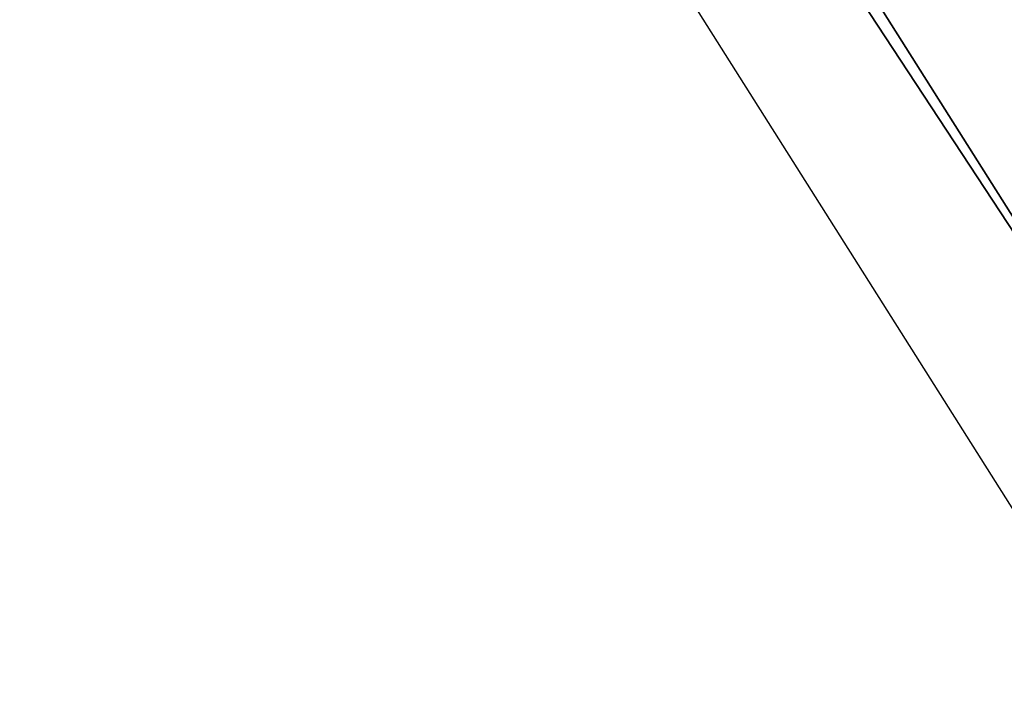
# Model space of a CAD drawing. Header units: millimetres. Extents: x -4 to 636, y -4 to 636.
# Tile 226 of 256: x 61.07 to 66.6, y 129.03 to 132.86. Entities that reach past the tile are written whole.
import ezdxf

# ---------------------------------------------------------------- set-up
doc = ezdxf.new("R2010")
doc.units = ezdxf.units.MM
doc.header["$LTSCALE"] = 25.4
doc.layers.get('0').update_dxf_attribs({"true_color": 0xff5454})

# ---------------------------------------------------------------- blocks, each defined once
blk = doc.blocks.new('AGNES-ROUND-LED-8210-8206-8188-8185.STL')
at = {"color": 7, "true_color": 0xffffff}
mesh = blk.add_polyface(dxfattribs=at)
corners = [(41.3261, 171.7886, 1.1271), (71.8527, 132.5083, 7.4965), (67.9974, 129.6112, 1.1271), (45.5961, 174.0296, 7.4965)]
mesh.append_faces([[corners[k] for k in face] for face in [(0, 1, 2), (1, 0, 3)]], dxfattribs={"vtx0": -1, "color": 7})
mesh = blk.add_polyface(dxfattribs=at)
corners = [(40.5472, 171.3798, 0.089), (67.9974, 129.6112, 1.1271), (67.2942, 129.0828, 0.089), (41.3261, 171.7886, 1.1271)]
mesh.append_faces([[corners[k] for k in face] for face in [(0, 1, 2), (1, 0, 3)]], dxfattribs={"vtx0": -1, "color": 7})
mesh = blk.add_polyface(dxfattribs=at)
corners = [(69.8737, 131.0212, 1.8359), (95.9897, 86.9495, -10.8004), (62.1124, 125.189, -10.8004), (102.7149, 93.9511, 1.8359)]
mesh.append_faces([[corners[k] for k in face] for face in [(0, 1, 2), (1, 0, 3)]], dxfattribs={"vtx0": -1, "color": 7})
mesh = blk.add_polyface(dxfattribs=at)
corners = [(95.2528, 86.1823, -10.8004), (69.0233, 130.3822, 1.8359), (61.2621, 124.55, -10.8004), (101.978, 93.184, 1.8359)]
mesh.append_faces([[corners[k] for k in face] for face in [(0, 1, 2), (1, 0, 3)]], dxfattribs={"vtx0": -1, "color": 7})

msp = doc.modelspace()

# ---------------------------------------------------------------- block references
at = {"color": 0}
msp.add_blockref('AGNES-ROUND-LED-8210-8206-8188-8185.STL', (0, 0), dxfattribs=at)

doc.saveas('drawing.dxf')
